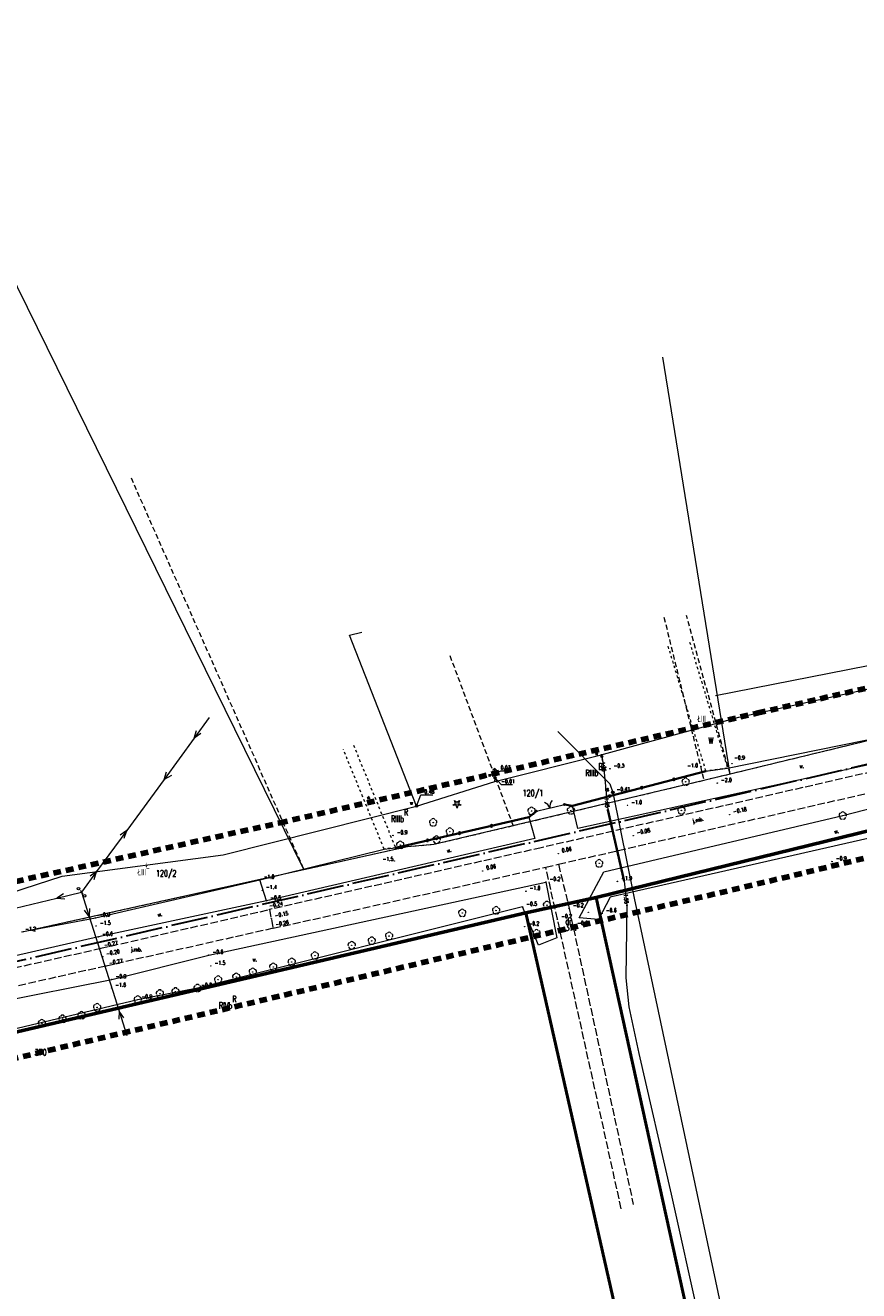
# Model space of a CAD drawing. Header units: metres. Extents: x 7389918 to 7395901, y 5992959 to 5996029.
# Tile 38 of 66: x 7393857 to 7394020, y 5994243 to 5994490. Entities that reach past the tile are written whole.
import ezdxf
from ezdxf.enums import TextEntityAlignment as Align

# ---------------------------------------------------------------- set-up
doc = ezdxf.new("R2010")
doc.units = ezdxf.units.M
doc.header["$MEASUREMENT"] = 0
for name, pattern in [('1', [0]), ('2', [1.5, 1, -0.5]), ('2_OTKJ', [2, 1.5, -0.5]), ('2_OTKR', [0]), ('2_OTWM', [1, 0.5, -0.5]), ('4', [2.5, 1.5, -1]), ('4_SUEP_A', [0]), ('4_SULO', [0]), ('4_SUTP_A', [0]), ('4_SUWP', [0]), ('ACAD_ISO04W100', [30, 24, -3, 0, -3])]:
    doc.linetypes.add(name, pattern=pattern)
doc.layers.get('0').update_dxf_attribs({"color": 250, "linetype": 'CONTINUOUS', "lineweight": 100})
for name, color, linetype, lineweight in [('# Orlen Projekt - granice nieustalone do ustalenia', 6, 'CONTINUOUS', 100), ('# projektowana LNSN', 10, 'CONTINUOUS', 30), ('Dzialki', 7, '1', 18), ('GRANICE_ZLE_L_0', 2, '1', 50), ('Numery_dzialek', 7, 'CONTINUOUS', 13), ('OTK_E_T_0', 7, 'CONTINUOUS', 0), ('OTK_E_T_4', 7, 'CONTINUOUS', 0), ('OTK_L_0', 7, '2_OTKJ', 18), ('OTK_L_5', 7, 'CONTINUOUS', 18), ('OTO_L_0', 7, 'CONTINUOUS', 35), ('OTO_L_1', 7, 'CONTINUOUS', 18), ('OTR_T_0', 7, 'CONTINUOUS', 18), ('OTR_T_1', 7, 'CONTINUOUS', 18), ('OTW_E_T_2', 7, 'CONTINUOUS', 0), ('OTW_L_3', 7, 'CONTINUOUS', 18), ('SUEP_L_0', 1, '4_SUEP_A', 18), ('SUL_L_1', 7, '4_SULO', 35), ('SUP_T_2', 7, 'CONTINUOUS', 18), ('SUW_E_T_2', 5, 'CONTINUOUS', 0), ('SUW_T_2', 5, 'CONTINUOUS', 18), ('SUW_T_5', 5, 'CONTINUOUS', 18), ('SUWP_L_0', 5, '4_SUWP', 18), ('SUWR_T_0', 5, 'CONTINUOUS', 18)]:
    doc.layers.add(name, color=color, linetype=linetype, lineweight=lineweight)
for name, color, linetype, lineweight, true_color in [('Kontury', 7, '2', 18, 0x008000), ('Numery_konturow', 7, 'CONTINUOUS', 13, 0x008000), ('Numery_uzytkow', 7, 'CONTINUOUS', 13, 0x008000), ('OTZ_T_0', 7, 'CONTINUOUS', 18, 0x008000), ('OTZ_T_1', 7, 'CONTINUOUS', 18, 0x008000), ('SUT_E_T_0', 7, 'CONTINUOUS', 0, 0xff9100), ('SUT_T_0', 7, 'CONTINUOUS', 18, 0xff9100), ('SUTP_L_0', 7, '4_SUTP_A', 18, 0xff9100), ('Uzytki', 7, '2', 18, 0x008000), ('ZAKRES_L_0', 7, '4', 100, 0x008080)]:
    doc.layers.add(name, color=color, linetype=linetype, lineweight=lineweight, true_color=true_color)
doc.styles.get("Standard").update_dxf_attribs({"font": 'Simplex.SHX', "width": 0.75})

# ---------------------------------------------------------------- blocks, each defined once
blk = doc.blocks.new('2_OTRS')
at = {"linetype": 'Continuous'}
blk.add_circle((0, 0), 0.045, dxfattribs=at)
blk = doc.blocks.new('2_OTRN')
at = {"linetype": 'Continuous'}
blk.add_circle((0, 0), 0.045, dxfattribs=at)
blk = doc.blocks.new('2_OTZL')
at = {"linetype": 'Continuous'}
blk.add_circle((0, 0), 0.045, dxfattribs=at)
for centre, start, end in [((-0.36, 0.12), 102.1445, 221.86), ((0, 0.38), 30.1401, 149.8599), ((0.36, 0.12), 318.14, 77.8555), ((-0.22, -0.3), 174.1482, 293.8542), ((0.22, -0.3), 246.1458, 5.8518)]:
    blk.add_arc(centre, 0.375, start, end, dxfattribs=at)
blk = doc.blocks.new('2_OTZG')
at = {"linetype": 'Continuous'}
for p, q in [((-0.78225, -0.26495), (-0.3012, 0.09375)), ((-0.3012, 0.09375), (-0.4937, 0.6621)), ((-0.4937, 0.6621), (-0.0039, 0.31545)), ((-0.0039, 0.31545), (0.4771, 0.67415)), ((0.4771, 0.67415), (0.2988, 0.1012)), ((0.2988, 0.1012), (0.7886, -0.24545)), ((-0.18225, -0.2575), (-0.78225, -0.26495)), ((0.01025, -0.82585), (-0.18225, -0.2575)), ((0.1886, -0.2529), (0.01025, -0.82585)), ((0.7886, -0.24545), (0.1886, -0.2529))]:
    blk.add_line(p, q, dxfattribs=at)
blk.add_circle((0, 0), 0.045, dxfattribs=at)
blk = doc.blocks.new('4_SUPP')
at = {"linetype": 'Continuous'}
blk.add_circle((0, 0), 0.25, dxfattribs=at)
blk = doc.blocks.new('4_SUTK')
at = {"linetype": 'Continuous'}
for radius in [0.25, 0.225, 0.2, 0.175, 0.15, 0.125, 0.1, 0.075, 0.05, 0.025, 0.00715]:
    blk.add_circle((0, 0), radius, dxfattribs=at)
blk = doc.blocks.new('4_SUWW')
at = {"linetype": 'Continuous'}
for radius in [0.2, 0.175, 0.15, 0.125, 0.1, 0.075, 0.05, 0.025, 0.00715]:
    blk.add_circle((0, 0), radius, dxfattribs=at)
blk = doc.blocks.new('4_SUWH')
at = {"linetype": 'Continuous'}
for p, q in [((0, 1), (-0.35355, 0.64645)), ((0, 1), (0.35355, 0.64645)), ((0, 0.5), (0, 1))]:
    blk.add_line(p, q, dxfattribs=at)
blk.add_circle((0, 0), 0.5, dxfattribs=at)
blk = doc.blocks.new('4_SUPS')
at = {"linetype": 'Continuous'}
blk.add_circle((0, 0), 0.0625, dxfattribs=at)

msp = doc.modelspace()

# ---------------------------------------------------------------- linework, layer by layer
at = {"layer": '# Orlen Projekt - granice nieustalone do ustalenia', "linetype": '1', "lineweight": 60}
for p, q in [((7393968.56, 5994319.84), (7394202.23, 5994376.95)), ((7393954.84, 5994316.81), (7393968.56, 5994319.84)), ((7393729.73, 5994264.2), (7393954.84, 5994316.81))]:
    msp.add_line(p, q, dxfattribs=at)
at = {"layer": '# projektowana LNSN', "linetype": 'ACAD_ISO04W100', "ltscale": 0.3}
msp.add_lwpolyline([(7394291.43, 5994408.37), (7393856.35, 5994307.57), (7393856.35, 5994307.57), (7393856.35, 5994307.57), (7393856.35, 5994307.57), (7393856.35, 5994307.57), (7393856.35, 5994307.57), (7393856.35, 5994307.57), (7393856.35, 5994307.57), (7393856.35, 5994307.57), (7393856.35, 5994307.57), (7393749.38, 5994283.94), (7393749.38, 5994283.94), (7393749.38, 5994283.94), (7393748.1, 5994289.34)], dxfattribs=at)
at = {"layer": 'Dzialki'}
for p, q in [((7393802.3, 5994547.03), (7393911.41, 5994325.24)), ((7393994.78, 5994343.96), (7393981.62, 5994425.57)), ((7393968.56, 5994319.84), (7394202.23, 5994376.95)), ((7394035.65, 5994353.87), (7393994.78, 5994343.96)), ((7393989.67, 5994342.72), (7393936.86, 5994330.18)), ((7393994.78, 5994343.96), (7393989.67, 5994342.72)), ((7393931.68, 5994329.73), (7393911.41, 5994325.24)), ((7393936.86, 5994330.18), (7393931.68, 5994329.73)), ((7393911.41, 5994325.24), (7393856.26, 5994313.03)), ((7393954.84, 5994316.81), (7393968.56, 5994319.84)), ((7393968.56, 5994319.84), (7394010.71, 5994128.47)), ((7393729.73, 5994264.2), (7393954.84, 5994316.81)), ((7393996.41, 5994133.03), (7393954.84, 5994316.81))]:
    msp.add_line(p, q, dxfattribs=at)
at = {"layer": 'GRANICE_ZLE_L_0'}
for p, q in [((7394010.71, 5994128.47), (7393968.56, 5994319.84)), ((7393954.84, 5994316.81), (7393996.41, 5994133.03))]:
    msp.add_line(p, q, dxfattribs=at)
at = {"layer": 'Kontury'}
for p, q in [((7393877.58, 5994401.96), (7393911.41, 5994325.24)), ((7393981.86, 5994374.68), (7393989.67, 5994342.72)), ((7393994.78, 5994343.96), (7393986.26, 5994374.98)), ((7393939.97, 5994367.15), (7393952.34, 5994333.85)), ((7393968.56, 5994319.84), (7394102.73, 5994352.63)), ((7394035.65, 5994353.87), (7393994.78, 5994343.96)), ((7393989.67, 5994342.72), (7393952.34, 5994333.85)), ((7393994.78, 5994343.96), (7393989.67, 5994342.72)), ((7393952.34, 5994333.85), (7393936.86, 5994330.18)), ((7393931.68, 5994329.73), (7393911.41, 5994325.24)), ((7393936.86, 5994330.18), (7393931.68, 5994329.73)), ((7393911.41, 5994325.24), (7393856.26, 5994313.03)), ((7394010.71, 5994128.47), (7393968.56, 5994319.84)), ((7393838.44, 5994289.61), (7393954.84, 5994316.81)), ((7393954.84, 5994316.81), (7393995.62, 5994136.5))]:
    msp.add_line(p, q, dxfattribs=at)
at = {"layer": 'OTK_L_0', "linetype": '2_OTKJ'}
for p, q in [((7394049.94, 5994350.72), (7393957.85, 5994329.57)), ((7393961.22, 5994326.34), (7394050.61, 5994346.9)), ((7393957.85, 5994329.57), (7393904.66, 5994317.46)), ((7393905.37, 5994313.8), (7393958.73, 5994325.77)), ((7393958.73, 5994325.77), (7393961.22, 5994326.34)), ((7393961.02, 5994315.57), (7393958.73, 5994325.77)), ((7393961.22, 5994326.34), (7393963.3, 5994317.7)), ((7393871.68, 5994309.89), (7393904.66, 5994317.46)), ((7393904.66, 5994317.46), (7393905.37, 5994313.8)), ((7393963.3, 5994317.7), (7393975.86, 5994259.73)), ((7393973.5, 5994258.92), (7393961.02, 5994315.57)), ((7393905.37, 5994313.8), (7393872.63, 5994306.4)), ((7393841.06, 5994302.95), (7393871.68, 5994309.89)), ((7393872.63, 5994306.4), (7393842.44, 5994299.62))]:
    msp.add_line(p, q, dxfattribs=at)
at = {"layer": 'OTK_L_5', "linetype": '2_OTKR'}
for p, q in [((7393994.27, 5994345.16), (7394053.08, 5994357.05)), ((7394053.62, 5994352.74), (7393964.98, 5994333.36)), ((7393963.97, 5994337.77), (7393990.06, 5994344.57)), ((7393990.06, 5994344.57), (7393994.27, 5994345.16)), ((7394016.83, 5994335.84), (7394055.4, 5994346.01)), ((7394060.99, 5994340.37), (7393971.32, 5994319.9)), ((7393964.98, 5994333.36), (7393963.97, 5994337.77)), ((7393929.33, 5994329.56), (7393955.42, 5994335.52)), ((7393955.42, 5994335.52), (7393956.58, 5994331.38)), ((7393970.11, 5994324.88), (7394016.83, 5994335.84)), ((7393956.58, 5994331.38), (7393904.1, 5994319.18)), ((7393902.81, 5994323.27), (7393927.11, 5994329.31)), ((7393927.11, 5994329.31), (7393929.33, 5994329.56)), ((7393965.29, 5994315.86), (7393970.11, 5994324.88)), ((7393870.64, 5994315.84), (7393902.81, 5994323.27)), ((7393892.8, 5994308.57), (7393958.75, 5994322.84)), ((7393904.1, 5994319.18), (7393902.81, 5994323.27)), ((7393958.75, 5994322.84), (7393960.89, 5994311.96)), ((7393971.32, 5994319.9), (7393969.06, 5994315.5)), ((7393904.1, 5994319.18), (7393871.19, 5994312.11)), ((7393954.19, 5994317.97), (7393890.59, 5994302.08)), ((7393957.32, 5994310.48), (7393954.19, 5994317.97)), ((7393856.15, 5994313.08), (7393870.64, 5994315.84)), ((7393969.06, 5994315.5), (7393965.29, 5994315.86)), ((7393871.19, 5994312.11), (7393852.68, 5994307.88)), ((7393960.89, 5994311.96), (7393957.32, 5994310.48)), ((7393873.83, 5994303.79), (7393892.8, 5994308.57)), ((7393842.72, 5994297.62), (7393873.83, 5994303.79)), ((7393890.59, 5994302.08), (7393878.9, 5994299.83)), ((7393878.9, 5994299.83), (7393843.27, 5994291.33))]:
    msp.add_line(p, q, dxfattribs=at)
at = {"layer": 'OTO_L_0'}
for p, q in [((7393983.78, 5994342.94), (7393990.06, 5994344.57)), ((7393977.51, 5994341.3), (7393983.78, 5994342.94)), ((7393963.97, 5994337.77), (7393971.23, 5994339.67)), ((7393971.23, 5994339.67), (7393977.51, 5994341.3)), ((7393962.4, 5994338.02), (7393963.97, 5994337.77)), ((7393955.42, 5994335.52), (7393948.11, 5994333.85)), ((7393956.89, 5994336.74), (7393955.42, 5994335.52)), ((7393941.85, 5994332.42), (7393935.59, 5994330.99)), ((7393948.11, 5994333.85), (7393941.85, 5994332.42)), ((7393935.59, 5994330.99), (7393929.33, 5994329.56))]:
    msp.add_line(p, q, dxfattribs=at)
for centre in [(7393983.78, 5994342.94), (7393971.23, 5994339.67), (7393977.51, 5994341.3), (7393941.85, 5994332.42), (7393948.11, 5994333.85), (7393935.59, 5994330.99)]:
    msp.add_circle(centre, 0.17, dxfattribs=at)
at = {"layer": 'OTO_L_1'}
for p, q in [((7393956.89, 5994336.74), (7393959.04, 5994337.24)), ((7393958.79, 5994337.18), (7393960.25, 5994337.52)), ((7393960.25, 5994337.52), (7393962.4, 5994338.02))]:
    msp.add_line(p, q, dxfattribs=at)
for centre in [(7393962.4, 5994338.02), (7393956.89, 5994336.74)]:
    msp.add_circle(centre, 0.17, dxfattribs=at)
for centre, start, end in [((7393957.66, 5994336.63), 21.0549, 65.1293), ((7393961.52, 5994337.53), 141.0917, 185.166)]:
    msp.add_arc(centre, 2, start, end, dxfattribs=at)
at = {"layer": 'OTW_L_3', "linetype": '2_OTWM'}
for p, q in [((7393986.88, 5994369.79), (7393994.27, 5994345.16)), ((7393990.06, 5994344.57), (7393982.66, 5994369.1)), ((7393921.11, 5994349.64), (7393929.33, 5994329.56)), ((7393927.11, 5994329.31), (7393919.13, 5994348.77)), ((7393994.27, 5994345.16), (7393990.06, 5994344.57)), ((7393929.33, 5994329.56), (7393927.11, 5994329.31))]:
    msp.add_line(p, q, dxfattribs=at)
at = {"layer": 'SUEP_L_0', "linetype": '4_SUEP_A'}
for p, q in [((7393892.88, 5994355.05), (7393889.93, 5994351.02)), ((7393889.93, 5994351.02), (7393890.41, 5994352.52)), ((7393891.22, 5994351.93), (7393889.93, 5994351.02)), ((7393889.93, 5994351.02), (7393884.04, 5994342.94)), ((7393884.04, 5994342.94), (7393884.52, 5994344.44)), ((7393884.04, 5994342.94), (7393876.75, 5994332.96)), ((7393885.53, 5994343.71), (7393884.04, 5994342.94)), ((7393876.75, 5994332.96), (7393870.86, 5994324.89)), ((7393876.75, 5994332.96), (7393875.47, 5994332.05)), ((7393876.27, 5994331.46), (7393876.75, 5994332.96)), ((7393870.86, 5994324.89), (7393867.91, 5994320.85)), ((7393870.86, 5994324.89), (7393869.57, 5994323.97)), ((7393870.38, 5994323.38), (7393870.86, 5994324.89)), ((7393853.31, 5994317.38), (7393863.04, 5994319.69)), ((7393863.04, 5994319.69), (7393867.91, 5994320.85)), ((7393864.39, 5994320.53), (7393863.04, 5994319.69)), ((7393863.04, 5994319.69), (7393864.62, 5994319.55)), ((7393867.91, 5994320.85), (7393869.41, 5994316.08)), ((7393869.41, 5994316.08), (7393868.48, 5994317.36)), ((7393869.44, 5994317.66), (7393869.41, 5994316.08)), ((7393869.41, 5994316.08), (7393875.24, 5994297.59)), ((7393875.24, 5994297.59), (7393875.21, 5994296.01)), ((7393875.24, 5994297.59), (7393876.74, 5994292.82)), ((7393876.17, 5994296.31), (7393875.24, 5994297.59))]:
    msp.add_line(p, q, dxfattribs=at)
at = {"layer": 'SUL_L_1', "linetype": '4_SULO'}
msp.add_line((7393970.85, 5994336.98), (7393974.08, 5994323.01), dxfattribs=at)
at = {"layer": 'SUP_T_2', "linetype": 'Continuous', "lineweight": 0}
for p, q in [((7393867.64, 5994321.17), (7393867.96, 5994320.79)), ((7393867.86, 5994320.91), (7393868.18, 5994320.53))]:
    msp.add_line(p, q, dxfattribs=at)
at = {"layer": 'SUTP_L_0', "linetype": '4_SUTP_A'}
for p, q in [((7394109.76, 5994382.45), (7393991.97, 5994359.28)), ((7393961.07, 5994352.32), (7393971.25, 5994342.1)), ((7393971.25, 5994342.1), (7393971.85, 5994340.39)), ((7393971.85, 5994340.39), (7393976.01, 5994319.68)), ((7393976.01, 5994319.68), (7394015.11, 5994135.66))]:
    msp.add_line(p, q, dxfattribs=at)
at = {"layer": 'SUWP_L_0', "linetype": '4_SUWP'}
for p, q in [((7393996.48, 5994355.14), (7394087.3, 5994374.93)), ((7393920.31, 5994371.14), (7393922.77, 5994371.72)), ((7393933.46, 5994337.73), (7393920.31, 5994371.14)), ((7393970.01, 5994347.88), (7393996.48, 5994355.14)), ((7393948.74, 5994342.51), (7393969.3, 5994347.68)), ((7393969.3, 5994347.68), (7393969.64, 5994347.77)), ((7393969.64, 5994347.77), (7393970.01, 5994347.88)), ((7393969.64, 5994347.77), (7393969.7, 5994347.43)), ((7393969.7, 5994347.43), (7393970.01, 5994345.61)), ((7393970.01, 5994345.61), (7393970.85, 5994336.98)), ((7393933.46, 5994337.73), (7393948.74, 5994342.51)), ((7393948.8, 5994343.22), (7393948.74, 5994344.07)), ((7393948.74, 5994342.51), (7393948.8, 5994343.22)), ((7393895.59, 5994328.19), (7393933.46, 5994337.73)), ((7393970.85, 5994336.98), (7393974.08, 5994323.01)), ((7393864.09, 5994323.99), (7393895.59, 5994328.19)), ((7393835.63, 5994314.76), (7393864.09, 5994323.99)), ((7393974.08, 5994323.01), (7393974.62, 5994318.28)), ((7393974.62, 5994318.28), (7393974.42, 5994304.13)), ((7393974.42, 5994304.13), (7393974.95, 5994298.41)), ((7393974.95, 5994298.41), (7393976.93, 5994289.29)), ((7393976.93, 5994289.29), (7393983.28, 5994261.77)), ((7393983.28, 5994261.77), (7393991.87, 5994223.24))]:
    msp.add_line(p, q, dxfattribs=at)
at = {"layer": 'SUWR_T_0', "linetype": 'Continuous', "lineweight": 0}
for p, q in [((7393948.74, 5994344.07), (7393949.91, 5994344.62)), ((7393949.91, 5994344.62), (7393951.65, 5994344.62)), ((7393948.8, 5994343.22), (7393950.03, 5994341.93)), ((7393933.46, 5994337.73), (7393934.27, 5994339.92)), ((7393934.27, 5994339.92), (7393936.66, 5994339.92)), ((7393950.03, 5994341.93), (7393952.25, 5994341.93))]:
    msp.add_line(p, q, dxfattribs=at)
at = {"layer": 'Uzytki'}
for p, q in [((7393877.58, 5994401.96), (7393911.41, 5994325.24)), ((7393981.86, 5994374.68), (7393989.67, 5994342.72)), ((7393994.78, 5994343.96), (7393986.26, 5994374.98)), ((7393939.97, 5994367.15), (7393952.34, 5994333.85)), ((7394102.73, 5994352.63), (7393968.56, 5994319.84)), ((7394035.65, 5994353.87), (7393994.78, 5994343.96)), ((7393989.67, 5994342.72), (7393952.34, 5994333.85)), ((7393994.78, 5994343.96), (7393989.67, 5994342.72)), ((7393952.34, 5994333.85), (7393936.86, 5994330.18)), ((7393931.68, 5994329.73), (7393911.41, 5994325.24)), ((7393936.86, 5994330.18), (7393931.68, 5994329.73)), ((7393911.41, 5994325.24), (7393856.26, 5994313.03)), ((7393968.56, 5994319.84), (7393954.84, 5994316.81)), ((7393968.56, 5994319.84), (7394010.71, 5994128.47)), ((7393954.84, 5994316.81), (7393838.44, 5994289.61)), ((7393995.62, 5994136.5), (7393954.84, 5994316.81))]:
    msp.add_line(p, q, dxfattribs=at)
at = {"layer": 'ZAKRES_L_0', "linetype": '4'}
for p, q in [((7394411.9, 5994423.05), (7394008.82, 5994324.53)), ((7394000.26, 5994355.94), (7394096.45, 5994377.91)), ((7393906.71, 5994334.44), (7394000.26, 5994355.94)), ((7393850.2, 5994321.89), (7393906.71, 5994334.44)), ((7394008.82, 5994324.53), (7393819.05, 5994279.94))]:
    msp.add_line(p, q, dxfattribs=at)

# ---------------------------------------------------------------- block references
at = {"layer": 'OTR_T_0'}
for p in [(7393971.85, 5994340.39), (7393994.72, 5994336.03), (7393975.84, 5994331.91), (7393961.19, 5994328.41), (7393946.4, 5994325.01), (7393904.66, 5994317.46), (7393905.05, 5994315.68), (7393905.37, 5994313.8), (7393871.68, 5994309.89), (7393872.06, 5994308.23), (7393872.63, 5994306.4)]:
    msp.add_blockref('2_OTRS', p, dxfattribs=at)
at = {"layer": 'OTR_T_1'}
for p in [(7393971.27, 5994345.01), (7393989.08, 5994345.46), (7393995.15, 5994346.03), (7393992.28, 5994342.2), (7393974.72, 5994337.85), (7393928.84, 5994331.96), (7393929.12, 5994326.98), (7394014.76, 5994326.86), (7393902.81, 5994323.27), (7393958.75, 5994322.84), (7393972.76, 5994322.97), (7393903.26, 5994321.25), (7393954.84, 5994321.06), (7393904.1, 5994319.18), (7393954.19, 5994317.97), (7393963.3, 5994317.7), (7393870.64, 5994315.84), (7393961.02, 5994315.57), (7393967.07, 5994316.93), (7393969.75, 5994316.71), (7393870.76, 5994314.25), (7393954.62, 5994314.12), (7393871.19, 5994312.11), (7393892.8, 5994308.57), (7393893.2, 5994306.41), (7393873.83, 5994303.79), (7393873.78, 5994302.12), (7393878.9, 5994299.83), (7393890.59, 5994302.08)]:
    msp.add_blockref('2_OTRN', p, dxfattribs=at)
at = {"layer": 'OTZ_T_0'}
for p in [(7393986.1, 5994342.46), (7393955.95, 5994336.76), (7393963.66, 5994336.85), (7393985.27, 5994336.86), (7393936.7, 5994334.5), (7394016.83, 5994335.84), (7393939.96, 5994332.7), (7393930.26, 5994330.11), (7393937.38, 5994331.15), (7393969.18, 5994326.5), (7393942.39, 5994316.8), (7393949.01, 5994317.28), (7393958.96, 5994318.32), (7393928.08, 5994312.27), (7393956.93, 5994312.8), (7393920.76, 5994310.47), (7393924.68, 5994311.34), (7393909.02, 5994307.2), (7393913.56, 5994308.44), (7393898.18, 5994304.27), (7393901.4, 5994305.26), (7393905.41, 5994306.23), (7393890.59, 5994302.08), (7393894.63, 5994303.74), (7393878.9, 5994299.83), (7393883.23, 5994301.03), (7393886.28, 5994301.42), (7393867.91, 5994296.78), (7393870.95, 5994298.31), (7393860.14, 5994295.21), (7393864.18, 5994296.07)]:
    msp.add_blockref('2_OTZL', p, dxfattribs=at)
at = {"layer": 'OTZ_T_1'}
msp.add_blockref('2_OTZG', (7393941.36, 5994338.14), dxfattribs=at)
at = {"layer": 'SUP_T_2'}
for p in [(7393867.31, 5994321.55), (7393868.51, 5994320.15)]:
    msp.add_blockref('4_SUPP', p, dxfattribs=at)
at = {"layer": 'SUT_T_0'}
msp.add_blockref('4_SUTK', (7393971.85, 5994340.39), dxfattribs=at)
at = {"layer": 'SUW_T_2'}
msp.add_blockref('4_SUWH', (7393948.74, 5994344.07), dxfattribs=at)
at = {"layer": 'SUW_T_5'}
for p in [(7393969.7, 5994347.43), (7393948.8, 5994343.22), (7393933.46, 5994337.73)]:
    msp.add_blockref('4_SUWW', p, dxfattribs=at)
at = {"layer": 'SUWR_T_0'}
for p in [(7393969.64, 5994347.77), (7393948.74, 5994344.07), (7393948.8, 5994343.22), (7393933.46, 5994337.73), (7393970.85, 5994336.98), (7393974.62, 5994318.28)]:
    msp.add_blockref('4_SUPS', p, dxfattribs=at)

# ---------------------------------------------------------------- texts
at = {"layer": 'Numery_dzialek', "width": 0.7}
for s, p in [('120/1', (7393954.19, 5994340.88)), ('120/2', (7393882.43, 5994325.19)), ('371', (7393962.54, 5994314.54)), ('370', (7393858.72, 5994290.16))]:
    msp.add_text(s, height=1.25, dxfattribs=at).set_placement(p, align=Align.TOP_LEFT)
at = {"layer": 'Numery_konturow', "width": 0.7}
msp.add_text('ŁIII', height=1.25, dxfattribs=at).set_placement((7393989.22, 5994354.77), align=Align.MIDDLE)
for s, p in [('RIIIb', (7393968.99, 5994344.83)), ('RIIIb', (7393930.97, 5994335.85)), ('ŁIII', (7393880.51, 5994325.4)), ('RIVb', (7393897.38, 5994299.32))]:
    msp.add_text(s, height=1.25, dxfattribs=at).set_placement(p, align=Align.TOP_RIGHT)
at = {"layer": 'Numery_uzytkow', "width": 0.7}
for s, p in [('W', (7393990.53, 5994349.87)), ('Br', (7393968.99, 5994344.83)), ('R', (7393930.97, 5994335.85)), ('Ł', (7393880.51, 5994325.4)), ('dr', (7393962.54, 5994314.54)), ('R', (7393897.38, 5994299.32))]:
    msp.add_text(s, height=1.25, dxfattribs=at).set_placement(p)
at = {"layer": 'OTK_E_T_0', "lineweight": 9, "width": 0.7}
msp.add_text('j.mb.', height=0.75, rotation=12.2129, dxfattribs=at).set_placement((7393988.55, 5994334.9), align=Align.MIDDLE)
msp.add_text('j.mb.', height=0.75, dxfattribs=at).set_placement((7393878.64, 5994309.54), align=Align.MIDDLE)
at = {"layer": 'OTK_E_T_4', "lineweight": 9, "width": 0.7}
for p in [(7394008.8, 5994345.52), (7393901.8, 5994307.7)]:
    msp.add_text('w.', height=0.75, dxfattribs=at).set_placement(p, align=Align.MIDDLE)
for rotation, p in [(9.6541, (7394015.61, 5994332.78)), (15.293, (7393939.8, 5994329.09)), (8.6526, (7393883.23, 5994316.53))]:
    msp.add_text('w.', height=0.75, rotation=rotation, dxfattribs=at).set_placement(p, align=Align.MIDDLE)
at = {"layer": 'OTR_T_0', "lineweight": 9, "width": 0.7}
msp.add_text('-0.41', height=0.75, dxfattribs=at).set_placement((7393972.6, 5994340.64))
for s, p in [('-0.18', (7393995.47, 5994336.28)), ('-0.08', (7393976.59, 5994332.16)), ('0.06', (7393961.94, 5994328.66)), ('0.06', (7393947.15, 5994325.26)), ('-0.24', (7393904.72, 5994317.84)), ('-0.15', (7393905.8, 5994315.93)), ('-0.26', (7393905.91, 5994314.18)), ('-0.27', (7393872.43, 5994310.14)), ('-0.20', (7393872.81, 5994308.48)), ('-0.27', (7393873.38, 5994306.65))]:
    msp.add_text(s, height=0.75, rotation=10.0957, dxfattribs=at).set_placement(p)
at = {"layer": 'OTR_T_1', "lineweight": 9, "width": 0.7}
for s, p in [('-0.9', (7393995.6, 5994346.81)), ('-0.3', (7393972.02, 5994345.26)), ('-1.0', (7393986.43, 5994345.3)), ('-2.0', (7393993.03, 5994342.45)), ('-1.0', (7393975.47, 5994338.1)), ('-0.9', (7393929.59, 5994332.21)), ('-1.5', (7393926.81, 5994326.98)), ('-0.9', (7394015.51, 5994327.11)), ('-1.0', (7393903.56, 5994323.52)), ('-1.4', (7393904.01, 5994321.5)), ('-0.2', (7393959.5, 5994323.09)), ('-1.9', (7393973.51, 5994323.22)), ('-0.5', (7393904.85, 5994319.43)), ('-1.0', (7393955.59, 5994321.31)), ('-0.5', (7393954.94, 5994318.22)), ('-0.2', (7393964.05, 5994317.95)), ('-0.6', (7393970.5, 5994316.96)), ('-0.9', (7393871.39, 5994316.09)), ('-1.5', (7393871.51, 5994314.5)), ('-0.2', (7393955.37, 5994314.37)), ('-0.2', (7393961.77, 5994315.82)), ('-0.6', (7393964.89, 5994314.48)), ('-1.2', (7393856.9, 5994313.33)), ('-0.6', (7393871.94, 5994312.36)), ('-0.6', (7393893.55, 5994308.82)), ('-1.5', (7393893.95, 5994306.66)), ('-1.6', (7393874.53, 5994302.37)), ('-0.9', (7393874.58, 5994304.04)), ('-0.8', (7393891.34, 5994302.33)), ('-0.9', (7393879.65, 5994300.08))]:
    msp.add_text(s, height=0.75, dxfattribs=at).set_placement(p)
at = {"layer": 'OTW_E_T_2', "lineweight": 9, "width": 0.7}
msp.add_text('w.', height=0.75, rotation=293.3032, dxfattribs=at).set_placement((7393924.23, 5994339.18), align=Align.MIDDLE)
at = {"layer": 'SUT_E_T_0', "lineweight": 9, "width": 0.7}
msp.add_text('ts', height=0.75, dxfattribs=at).set_placement((7393971.1, 5994340.64), align=Align.RIGHT)
at = {"layer": 'SUW_E_T_2', "lineweight": 9, "width": 0.7}
for p in [(7393968.95, 5994347.68), (7393948.05, 5994343.47), (7393932.71, 5994337.98)]:
    msp.add_text('w', height=0.75, dxfattribs=at).set_placement(p, align=Align.RIGHT)
at = {"layer": 'SUWR_T_0', "lineweight": 9, "width": 0.7}
for s, rotation, p in [('-1.35', 279.6054, (7393969.76, 5994347.07)), ('-1.65', 275.5952, (7393970.56, 5994340.02)), ('-1.55', 276.4538, (7393974.29, 5994321.22))]:
    msp.add_text(s, height=0.75, rotation=rotation, dxfattribs=at).set_placement(p, align=Align.MIDDLE_LEFT)
for s, p in [('0.03', (7393949.91, 5994345.25)), ('-0.01', (7393950.03, 5994342.55)), ('-0.48', (7393934.27, 5994340.54))]:
    msp.add_text(s, height=0.75, dxfattribs=at).set_placement(p, align=Align.MIDDLE_LEFT)

doc.saveas('drawing.dxf')
